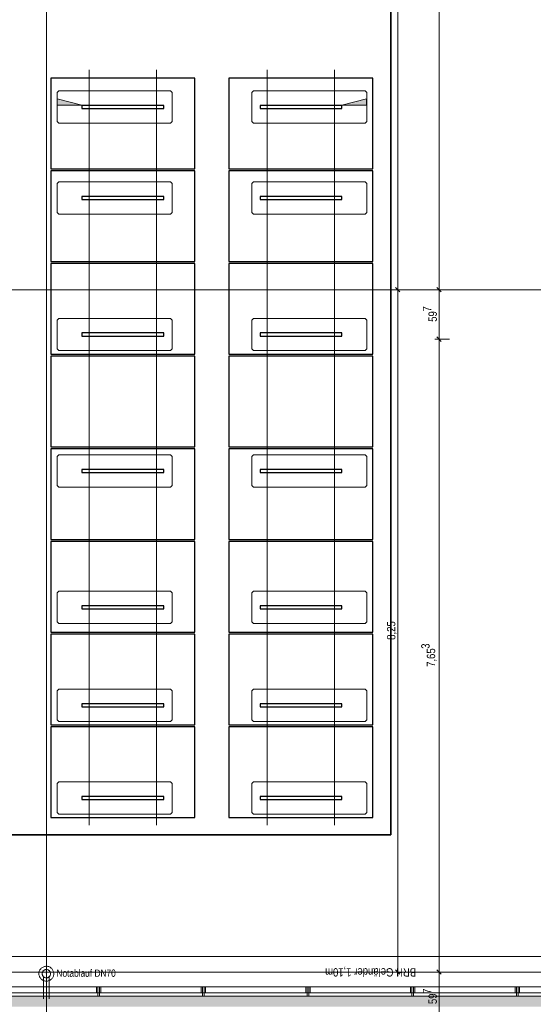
# Model space of a CAD drawing. Extents: x -720 to 300, y 62 to 1112.
# Tile 14 of 50: x -157 to -32, y 212 to 450. Entities that reach past the tile are written whole.
import ezdxf
from ezdxf.lldxf.tags import DXFTag

# ---------------------------------------------------------------- set-up
doc = ezdxf.new("R2010")
doc.units = 0
doc.layers.get('0').update_dxf_attribs({"lineweight": 13})
for name, color, linetype, lineweight, true_color in [('30 -36 Dächer- 3 Dachbeläge', 9, 'Continuous', 15, 0x808080), ('30 -36 Dächer- 3 Dachbeläge Gründach', 9, 'Continuous', 9, 0x808080), ('30 -36 Dächer- 4 Dachbekleidungen', 9, 'Continuous', 9, 0x808080), ('40 -41 Abwasser_Wasser_Gas- 1 Abwasser + sanitäre Anlagen', 7, 'Continuous', 9, 0xff6633), ('70 -72 Beschriftung- 1 Beschriftung allgemein', 7, 'Continuous', 9, 0xff6633), ('70 -76 Bemaßung- 2 Allgemein', 9, 'Continuous', 5, 0x808080), ('E_ST_Tragsystem', 7, 'Continuous', 18, 0x006666), ('Modules', 7, 'Continuous', 25, 0xffa500)]:
    doc.layers.add(name, color=color, linetype=linetype, lineweight=lineweight, true_color=true_color)
for name, color, linetype, lineweight in [('3_Solarbase', 7, 'Continuous', 25), ('40 -41 Abwasser_Wasser_Gas- 2 Wasser-1', 7, 'Continuous', 15), ('70 -71 Achsen- 1 Gebäudeachsen', 7, 'STRICHPUNKT2-A06DNB31MF', 18), ('E_PV_Aufstellzone', 7, 'grob', 35), ('ModuleHighPointMark', 7, 'Continuous', 25)]:
    doc.layers.add(name, color=color, linetype=linetype, lineweight=lineweight)
doc.styles.get("Standard").update_dxf_attribs({"font": 'ARIALN.TTF'})
tags = doc.linetypes.add('grob', pattern=[14, 3, -8, 3]).pattern_tags.tags
tags[8:9] = [DXFTag(74, 4), DXFTag(75, 0), DXFTag(340, '0'), DXFTag(46, 0.0), DXFTag(50, 0.0), DXFTag(44, 0.0), DXFTag(45, 0.0)]
tags[6:7] = [DXFTag(74, 4), DXFTag(75, 0), DXFTag(340, '0'), DXFTag(46, 0.0), DXFTag(50, 0.0), DXFTag(44, 0.0), DXFTag(45, 0.0)]
tags[4:5] = [DXFTag(74, 4), DXFTag(75, 0), DXFTag(340, '0'), DXFTag(46, 0.0), DXFTag(50, 0.0), DXFTag(44, 0.0), DXFTag(45, 0.0)]
tags = doc.linetypes.add('grob-A06DNB30MF', pattern=[14, 3, -8, 3]).pattern_tags.tags
tags[8:9] = [DXFTag(74, 4), DXFTag(75, 0), DXFTag(340, '0'), DXFTag(46, 0.0), DXFTag(50, 0.0), DXFTag(44, 0.0), DXFTag(45, 0.0)]
tags[6:7] = [DXFTag(74, 4), DXFTag(75, 0), DXFTag(340, '0'), DXFTag(46, 0.0), DXFTag(50, 0.0), DXFTag(44, 0.0), DXFTag(45, 0.0)]
tags[4:5] = [DXFTag(74, 4), DXFTag(75, 0), DXFTag(340, '0'), DXFTag(46, 0.0), DXFTag(50, 0.0), DXFTag(44, 0.0), DXFTag(45, 0.0)]
tags = doc.linetypes.add('STRICHPUNKT2-A06DNB31MF', pattern=[12.7, 6.35, -3.175, 0, -3.175]).pattern_tags.tags
tags[10:11] = [DXFTag(74, 4), DXFTag(75, 0), DXFTag(340, '0'), DXFTag(46, 0.0), DXFTag(50, 0.0), DXFTag(44, 0.0), DXFTag(45, 0.0)]
tags[8:9] = [DXFTag(74, 4), DXFTag(75, 0), DXFTag(340, '0'), DXFTag(46, 0.0), DXFTag(50, 0.0), DXFTag(44, 0.0), DXFTag(45, 0.0)]
tags[6:7] = [DXFTag(74, 4), DXFTag(75, 0), DXFTag(340, '0'), DXFTag(46, 0.0), DXFTag(50, 0.0), DXFTag(44, 0.0), DXFTag(45, 0.0)]
tags[4:5] = [DXFTag(74, 4), DXFTag(75, 0), DXFTag(340, '0'), DXFTag(46, 0.0), DXFTag(50, 0.0), DXFTag(44, 0.0), DXFTag(45, 0.0)]

# ---------------------------------------------------------------- blocks, each defined once
blk = doc.blocks.new('Referenz-A06DNB32MF')
at = {"layer": '30 -36 Dächer- 3 Dachbeläge', "color": 0, "lineweight": 9}
for p, q in [((-682.36, 223.71), (-16.15, 223.71)), ((7.45, 214.11), (-682.36, 214.11))]:
    blk.add_line(p, q, dxfattribs=at)
at = {"layer": '30 -36 Dächer- 3 Dachbeläge', "color": 0, "linetype": 'Continuous', "ltscale": 0.15}
blk.add_line((7.45, 214.11), (-682.36, 214.11), dxfattribs=at)
at = {"layer": '30 -36 Dächer- 3 Dachbeläge', "color": 0, "linetype": 'Continuous', "lineweight": 0, "ltscale": 0.13}
for points in [[(7.45, 214.11), (10.05, 211.51), (-682.36, 212.98)], [(7.45, 214.11), (-682.36, 212.98), (-682.36, 214.11)], [(10.05, 211.51), (-682.36, 212.98), (-682.36, 211.51)]]:
    blk.add_solid(points, dxfattribs=at)
at = {"layer": '30 -36 Dächer- 3 Dachbeläge Gründach', "color": 0, "linetype": 'Continuous', "ltscale": 0.13}
blk.add_line((-682.36, 223.71), (-2.15, 223.71), dxfattribs=at)
at = {"layer": '30 -36 Dächer- 4 Dachbekleidungen', "color": 0, "linetype": 'Continuous', "ltscale": 0.13}
for p, q in [((5.25, 216.31), (-682.36, 216.31)), ((-682.36, 214.91), (6.65, 214.91)), ((-138.19, 214.91), (-138.19, 216.31)), ((-138.19, 216.31), (-137.89, 216.31)), ((-137.89, 214.91), (-137.89, 216.31)), ((-137.89, 216.31), (-137.49, 216.31)), ((-137.49, 214.91), (-137.89, 214.91)), ((-137.89, 214.91), (-137.89, 214.11)), ((-137.49, 216.31), (-137.49, 214.91)), ((-137.19, 216.31), (-137.49, 216.31)), ((-137.49, 214.11), (-137.49, 214.91)), ((-137.19, 214.91), (-137.19, 216.31)), ((-112.85, 214.91), (-112.85, 216.31)), ((-112.85, 216.31), (-112.55, 216.31)), ((-112.55, 214.91), (-112.55, 216.31)), ((-112.55, 216.31), (-112.15, 216.31)), ((-112.15, 214.91), (-112.55, 214.91)), ((-112.55, 214.91), (-112.55, 214.11)), ((-112.15, 216.31), (-112.15, 214.91)), ((-111.85, 216.31), (-112.15, 216.31)), ((-112.15, 214.11), (-112.15, 214.91)), ((-111.85, 214.91), (-111.85, 216.31)), ((-87.52, 214.91), (-87.52, 216.31)), ((-87.52, 216.31), (-87.22, 216.31)), ((-87.22, 214.91), (-87.22, 216.31)), ((-87.22, 216.31), (-86.82, 216.31)), ((-86.82, 214.91), (-87.22, 214.91)), ((-87.22, 214.91), (-87.22, 214.11)), ((-86.82, 216.31), (-86.82, 214.91)), ((-86.52, 216.31), (-86.82, 216.31)), ((-86.82, 214.11), (-86.82, 214.91)), ((-86.52, 214.91), (-86.52, 216.31)), ((-62.19, 214.91), (-62.19, 216.31)), ((-62.19, 216.31), (-61.89, 216.31)), ((-61.89, 214.91), (-61.89, 216.31)), ((-61.89, 216.31), (-61.49, 216.31)), ((-61.49, 214.91), (-61.89, 214.91)), ((-61.89, 214.91), (-61.89, 214.11)), ((-61.49, 216.31), (-61.49, 214.91)), ((-61.19, 216.31), (-61.49, 216.31)), ((-61.49, 214.11), (-61.49, 214.91)), ((-61.19, 214.91), (-61.19, 216.31)), ((-36.85, 214.91), (-36.85, 216.31)), ((-36.85, 216.31), (-36.55, 216.31)), ((-36.55, 214.91), (-36.55, 216.31)), ((-36.55, 216.31), (-36.15, 216.31)), ((-36.15, 214.91), (-36.55, 214.91)), ((-36.55, 214.91), (-36.55, 214.11)), ((-36.15, 216.31), (-36.15, 214.91)), ((-35.85, 216.31), (-36.15, 216.31)), ((-36.15, 214.11), (-36.15, 214.91)), ((-35.85, 214.91), (-35.85, 216.31)), ((-137.89, 214.11), (-137.49, 214.11)), ((-112.55, 214.11), (-112.15, 214.11)), ((-87.22, 214.11), (-86.82, 214.11)), ((-61.89, 214.11), (-61.49, 214.11)), ((-36.55, 214.11), (-36.15, 214.11))]:
    blk.add_line(p, q, dxfattribs=at)
at = {"layer": '40 -41 Abwasser_Wasser_Gas- 1 Abwasser + sanitäre Anlagen', "color": 0, "linetype": 'grob-A06DNB30MF', "ltscale": 0.13}
for p, q in [((-150.35, 224.6), (-150.35, 219.51)), ((-151.05, 218.8), (-151.05, 213.44)), ((-149.65, 218.8), (-149.65, 213.44))]:
    blk.add_line(p, q, dxfattribs=at)
at = {"layer": '40 -41 Abwasser_Wasser_Gas- 1 Abwasser + sanitäre Anlagen', "color": 0, "linetype": 'Continuous', "lineweight": 5, "ltscale": 0.13}
for p, q in [((-150.35, 219.51), (-150.37, 219.57)), ((-150.37, 219.57), (-150.34, 219.57)), ((-150.34, 219.57), (-150.35, 219.51))]:
    blk.add_line(p, q, dxfattribs=at)
at = {"layer": '40 -41 Abwasser_Wasser_Gas- 1 Abwasser + sanitäre Anlagen', "color": 0, "lineweight": 0}
for points in [[(-150.35, 219.51), (-150.37, 219.57), (-150.35, 219.57)], [(-150.35, 219.51), (-150.35, 219.57), (-150.34, 219.57)]]:
    blk.add_solid(points, dxfattribs=at)
at = {"layer": '40 -41 Abwasser_Wasser_Gas- 2 Wasser-1', "color": 0, "linetype": 'Continuous', "ltscale": 0.15}
for p, q in [((-150.35, 219.51), (-150.35, 223.35)), ((-152.15, 219.57), (-152.14, 219.75)), ((-152.15, 219.39), (-152.15, 219.57)), ((-152.13, 219.22), (-152.15, 219.39)), ((-152.14, 219.75), (-152.11, 219.92)), ((-152.09, 219.05), (-152.13, 219.22)), ((-152.11, 219.92), (-152.06, 220.09)), ((-152.06, 220.09), (-151.99, 220.25)), ((-151.99, 220.25), (-151.91, 220.41)), ((-151.91, 220.41), (-151.82, 220.56)), ((-151.82, 220.56), (-151.71, 220.7)), ((-151.71, 220.7), (-151.58, 220.83)), ((-151.58, 220.83), (-151.45, 220.94)), ((-151.45, 220.94), (-151.3, 221.04)), ((-151.35, 219.64), (-151.33, 219.74)), ((-151.35, 219.54), (-151.35, 219.64)), ((-151.35, 219.45), (-151.35, 219.54)), ((-151.34, 219.35), (-151.35, 219.45)), ((-151.32, 219.25), (-151.34, 219.35)), ((-151.33, 219.74), (-151.3, 219.83)), ((-151.29, 219.16), (-151.32, 219.25)), ((-151.3, 221.04), (-151.15, 221.13)), ((-151.3, 219.83), (-151.27, 219.92)), ((-151.25, 219.07), (-151.29, 219.16)), ((-151.27, 219.92), (-151.22, 220.01)), ((-151.22, 220.01), (-151.17, 220.09)), ((-151.17, 220.09), (-151.11, 220.17)), ((-151.15, 221.13), (-150.99, 221.2)), ((-151.11, 220.17), (-151.04, 220.24)), ((-151.04, 220.24), (-150.96, 220.31)), ((-150.99, 221.2), (-150.82, 221.25)), ((-150.96, 220.31), (-150.88, 220.36)), ((-150.88, 220.36), (-150.8, 220.41)), ((-150.82, 221.25), (-150.65, 221.29)), ((-150.8, 220.41), (-150.71, 220.45)), ((-150.71, 220.45), (-150.61, 220.48)), ((-150.65, 221.29), (-150.47, 221.31)), ((-150.61, 220.48), (-150.52, 220.5)), ((-150.52, 220.5), (-150.42, 220.51)), ((-150.47, 221.31), (-150.3, 221.31)), ((-150.42, 220.51), (-150.32, 220.51)), ((-150.32, 220.51), (-150.22, 220.5)), ((-150.3, 221.31), (-150.12, 221.3)), ((-150.22, 220.5), (-150.13, 220.49)), ((-150.13, 220.49), (-150.03, 220.46)), ((-150.12, 221.3), (-149.95, 221.27)), ((-150.03, 220.46), (-149.94, 220.42)), ((-149.95, 221.27), (-149.78, 221.22)), ((-149.94, 220.42), (-149.85, 220.38)), ((-149.85, 220.38), (-149.77, 220.32)), ((-149.78, 221.22), (-149.61, 221.15)), ((-149.77, 220.32), (-149.69, 220.26)), ((-149.69, 220.26), (-149.62, 220.2)), ((-149.62, 220.2), (-149.56, 220.12)), ((-149.61, 221.15), (-149.45, 221.07)), ((-149.56, 220.12), (-149.51, 220.04)), ((-149.51, 220.04), (-149.46, 219.95)), ((-149.44, 219.1), (-149.49, 219.01)), ((-149.46, 219.95), (-149.42, 219.86)), ((-149.45, 221.07), (-149.31, 220.98)), ((-149.41, 219.19), (-149.44, 219.1)), ((-149.42, 219.86), (-149.39, 219.77)), ((-149.38, 219.29), (-149.41, 219.19)), ((-149.39, 219.77), (-149.37, 219.67)), ((-149.36, 219.38), (-149.38, 219.29)), ((-149.37, 219.67), (-149.36, 219.58)), ((-149.36, 219.58), (-149.35, 219.48)), ((-149.35, 219.48), (-149.36, 219.38)), ((-149.31, 220.98), (-149.17, 220.87)), ((-149.17, 220.87), (-149.04, 220.74)), ((-149.04, 220.74), (-148.93, 220.61)), ((-148.93, 220.61), (-148.83, 220.46)), ((-148.83, 220.46), (-148.74, 220.31)), ((-148.74, 220.31), (-148.67, 220.15)), ((-148.67, 220.15), (-148.62, 219.98)), ((-148.6, 219.1), (-148.65, 218.93)), ((-148.62, 219.98), (-148.58, 219.81)), ((-148.57, 219.28), (-148.6, 219.1)), ((-148.58, 219.81), (-148.56, 219.63)), ((-148.56, 219.45), (-148.57, 219.28)), ((-148.56, 219.63), (-148.56, 219.45)), ((-152.04, 218.88), (-152.09, 219.05)), ((-151.97, 218.72), (-152.04, 218.88)), ((-151.88, 218.56), (-151.97, 218.72)), ((-151.78, 218.42), (-151.88, 218.56)), ((-151.67, 218.28), (-151.78, 218.42)), ((-151.54, 218.16), (-151.67, 218.28)), ((-151.4, 218.05), (-151.54, 218.16)), ((-151.25, 217.95), (-151.4, 218.05)), ((-151.2, 218.98), (-151.25, 219.07)), ((-151.1, 217.87), (-151.25, 217.95)), ((-151.15, 218.9), (-151.2, 218.98)), ((-151.08, 218.83), (-151.15, 218.9)), ((-150.93, 217.81), (-151.1, 217.87)), ((-151.01, 218.76), (-151.08, 218.83)), ((-150.94, 218.7), (-151.01, 218.76)), ((-150.85, 218.65), (-150.94, 218.7)), ((-150.76, 217.76), (-150.93, 217.81)), ((-150.77, 218.6), (-150.85, 218.65)), ((-150.68, 218.57), (-150.77, 218.6)), ((-150.59, 217.73), (-150.76, 217.76)), ((-150.58, 218.54), (-150.68, 218.57)), ((-150.41, 217.71), (-150.59, 217.73)), ((-150.48, 218.52), (-150.58, 218.54)), ((-150.39, 218.51), (-150.48, 218.52)), ((-150.24, 217.72), (-150.41, 217.71)), ((-150.29, 218.51), (-150.39, 218.51)), ((-150.19, 218.53), (-150.29, 218.51)), ((-150.06, 217.74), (-150.24, 217.72)), ((-150.1, 218.55), (-150.19, 218.53)), ((-150, 218.58), (-150.1, 218.55)), ((-149.89, 217.77), (-150.06, 217.74)), ((-149.91, 218.62), (-150, 218.58)), ((-149.83, 218.66), (-149.91, 218.62)), ((-149.72, 217.83), (-149.89, 217.77)), ((-149.75, 218.72), (-149.83, 218.66)), ((-149.67, 218.78), (-149.75, 218.72)), ((-149.56, 217.9), (-149.72, 217.83)), ((-149.6, 218.85), (-149.67, 218.78)), ((-149.54, 218.93), (-149.6, 218.85)), ((-149.4, 217.98), (-149.56, 217.9)), ((-149.49, 219.01), (-149.54, 218.93)), ((-149.26, 218.08), (-149.4, 217.98)), ((-149.12, 218.2), (-149.26, 218.08)), ((-149, 218.33), (-149.12, 218.2)), ((-148.89, 218.46), (-149, 218.33)), ((-148.8, 218.61), (-148.89, 218.46)), ((-148.71, 218.77), (-148.8, 218.61)), ((-148.65, 218.93), (-148.71, 218.77))]:
    blk.add_line(p, q, dxfattribs=at)
at = {"layer": '70 -71 Achsen- 1 Gebäudeachsen', "color": 0, "linetype": 'STRICHPUNKT2-A06DNB31MF', "ltscale": 0.18}
for p, q in [((-150.35, 1084.85), (-150.35, 85.41)), ((-682.36, 384.91), (76.35, 384.91)), ((-682.36, 219.91), (76.35, 219.91))]:
    blk.add_line(p, q, dxfattribs=at)
at = {"layer": '70 -76 Bemaßung- 2 Allgemein', "color": 0, "linetype": 'Continuous', "ltscale": 0.13}
for p, q in [((-55.29, 385.97), (-55.29, 773.85)), ((-65.29, 385.97), (-65.29, 548.85)), ((-65.29, 383.91), (-65.29, 385.97)), ((-65.29, 385.91), (-65.29, 383.85)), ((-55.29, 383.91), (-55.29, 385.97)), ((-55.29, 385.91), (-55.29, 383.85)), ((-65.35, 384.91), (-66.29, 384.91)), ((-65.35, 384.91), (-66.29, 384.91)), ((-65.29, 220.97), (-65.29, 383.85)), ((-55.35, 384.91), (-56.29, 384.91)), ((-55.29, 374.03), (-55.29, 383.85)), ((-55.23, 384.91), (-54.29, 384.91)), ((-55.29, 371.97), (-55.29, 374.03)), ((-55.29, 373.97), (-55.29, 371.91)), ((-52.79, 372.97), (-56.29, 372.97)), ((-52.79, 372.97), (-56.29, 372.97)), ((-55.29, 220.97), (-55.29, 371.91)), ((-65.35, 219.91), (-66.29, 219.91)), ((-65.29, 218.91), (-65.29, 220.97)), ((-52.79, 219.91), (-56.29, 219.91)), ((-52.79, 219.91), (-56.29, 219.91)), ((-55.29, 218.91), (-55.29, 220.97)), ((-55.29, 220.91), (-55.29, 218.85)), ((-55.29, 209.03), (-55.29, 218.85))]:
    blk.add_line(p, q, dxfattribs=at)
at = {"layer": '70 -76 Bemaßung- 2 Allgemein', "color": 0, "linetype": 'Continuous', "lineweight": 20, "ltscale": 0.2}
for p, q in [((-64.76, 384.38), (-65.82, 385.44)), ((-65.82, 385.44), (-64.76, 384.38)), ((-54.76, 384.38), (-55.82, 385.44)), ((-55.82, 385.44), (-54.76, 384.38)), ((-54.76, 372.44), (-55.82, 373.5)), ((-55.82, 373.5), (-54.76, 372.44)), ((-64.76, 219.38), (-65.82, 220.44)), ((-54.76, 219.38), (-55.82, 220.44)), ((-55.82, 220.44), (-54.76, 219.38))]:
    blk.add_line(p, q, dxfattribs=at)
at = {"layer": '70 -72 Beschriftung- 1 Beschriftung allgemein', "color": 0, "linetype": 'Continuous', "ltscale": 0.13, "insert": (-147.91, 220.53), "char_height": 1.7621, "attachment_point": 1}
blk.add_mtext('{\\fArial Narrow;Notablauf DN70}', dxfattribs=at)
at = {"layer": '70 -72 Beschriftung- 1 Beschriftung allgemein', "color": 0, "linetype": 'Continuous', "ltscale": 0.13, "insert": (-60.84, 218.83), "char_height": 2.0138, "attachment_point": 1, "rotation": 180}
blk.add_mtext('{\\fArial Narrow;BRH Geländer 1,10m}', dxfattribs=at)
at = {"layer": '70 -76 Bemaßung- 2 Allgemein', "color": 0, "linetype": 'Continuous', "ltscale": 0.13, "char_height": 2.0138, "attachment_point": 1, "rotation": 90}
for s, insert in [('{\\fArial Narrow;7}', (-59.21, 379.64)), ('{\\fArial Narrow;59}', (-57.86, 377.17)), ('{\\fArial Narrow;8,25}', (-67.91, 300.26)), ('{\\fArial Narrow;3}', (-59.61, 298.09)), ('{\\fArial Narrow;7,65}', (-58.26, 293.71)), ('{\\fArial Narrow;7}', (-59.21, 214.64)), ('{\\fArial Narrow;59}', (-57.86, 212.17))]:
    blk.add_mtext(s, dxfattribs=dict(at, insert=insert))
blk = doc.blocks.new('Polygon-A06DNB34MF')
at = {"color": 0, "linetype": 'ByBlock', "lineweight": -2, "ltscale": 0.7}
for p, q in [((-66.98, 680.19), (-66.98, 253.13)), ((-66.98, 253.13), (-682.36, 253.13))]:
    blk.add_line(p, q, dxfattribs=at)
blk = doc.blocks.new('Blockreferenz-A06DNC0UMF')
at = {"layer": '3_Solarbase', "color": 0}
for p, q in [((-121.93, 341.48), (-141.73, 341.48)), ((-141.73, 341.48), (-141.73, 340.72)), ((-141.73, 340.72), (-121.93, 340.72)), ((-121.93, 340.72), (-121.93, 341.48))]:
    blk.add_line(p, q, dxfattribs=at)
blk = doc.blocks.new('Blockreferenz-A06DNC0YMF')
at = {"layer": '3_Solarbase', "color": 0}
for p, q in [((-121.93, 407.48), (-141.73, 407.48)), ((-141.73, 407.48), (-141.73, 406.72)), ((-121.93, 406.72), (-121.93, 407.48)), ((-141.73, 406.72), (-121.93, 406.72))]:
    blk.add_line(p, q, dxfattribs=at)
blk = doc.blocks.new('Blockreferenz-A06DNC1GMF')
at = {"layer": '3_Solarbase', "color": 0}
for p, q in [((-121.93, 429.48), (-141.73, 429.48)), ((-141.73, 429.48), (-141.73, 428.72)), ((-141.73, 428.72), (-121.93, 428.72)), ((-121.93, 428.72), (-121.93, 429.48))]:
    blk.add_line(p, q, dxfattribs=at)
blk = doc.blocks.new('Blockreferenz-A06DNC1IMF')
at = {"layer": '3_Solarbase', "color": 0}
for p, q in [((-121.93, 341.48), (-141.73, 341.48)), ((-141.73, 341.48), (-141.73, 340.72)), ((-141.73, 340.72), (-121.93, 340.72)), ((-121.93, 340.72), (-121.93, 341.48))]:
    blk.add_line(p, q, dxfattribs=at)
blk = doc.blocks.new('Blockreferenz-A06DNC1KMF')
at = {"layer": '3_Solarbase', "color": 0}
for p, q in [((-121.93, 374.48), (-141.73, 374.48)), ((-141.73, 374.48), (-141.73, 373.72)), ((-121.93, 373.72), (-121.93, 374.48)), ((-141.73, 373.72), (-121.93, 373.72))]:
    blk.add_line(p, q, dxfattribs=at)
blk = doc.blocks.new('Blockreferenz-A06DNC1MMF')
at = {"layer": '3_Solarbase', "color": 0}
for p, q in [((-121.93, 308.48), (-141.73, 308.48)), ((-141.73, 308.48), (-141.73, 307.72)), ((-141.73, 307.72), (-121.93, 307.72)), ((-121.93, 307.72), (-121.93, 308.48))]:
    blk.add_line(p, q, dxfattribs=at)
blk = doc.blocks.new('Blockreferenz-A06DNC1SMF')
at = {"layer": '3_Solarbase', "color": 0}
for p, q in [((-121.93, 407.48), (-141.73, 407.48)), ((-141.73, 407.48), (-141.73, 406.72)), ((-121.93, 406.72), (-121.93, 407.48)), ((-141.73, 406.72), (-121.93, 406.72))]:
    blk.add_line(p, q, dxfattribs=at)
blk = doc.blocks.new('Blockreferenz-A06DNC1UMF')
at = {"layer": '3_Solarbase', "color": 0}
for p, q in [((-121.93, 429.48), (-141.73, 429.48)), ((-141.73, 429.48), (-141.73, 428.72)), ((-141.73, 428.72), (-121.93, 428.72)), ((-121.93, 428.72), (-121.93, 429.48))]:
    blk.add_line(p, q, dxfattribs=at)
blk = doc.blocks.new('Blockreferenz-A06DNC1YMF')
at = {"layer": 'ModuleHighPointMark', "color": 16, "lineweight": 0, "true_color": 0x6c0000}
for p, q in [((-147.73, 429.6), (-147.73, 431.1)), ((-147.73, 431.1), (-141.73, 429.6)), ((-141.73, 429.6), (-147.73, 429.6))]:
    blk.add_line(p, q, dxfattribs=at)
at = {"layer": 'ModuleHighPointMark', "color": 40, "linetype": 'ByBlock', "ltscale": 0.25, "true_color": 0xffa600}
blk.add_solid([(-147.73, 429.6), (-147.73, 431.1), (-141.73, 429.6)], dxfattribs=at)
blk = doc.blocks.new('Blockreferenz-A06DNC2AMF')
at = {"layer": 'Modules'}
for p, q in [((-114.4, 324.02), (-149.26, 324.02)), ((-149.26, 324.02), (-149.26, 302.1)), ((-114.4, 302.1), (-114.4, 324.02)), ((-149.26, 302.1), (-114.4, 302.1))]:
    blk.add_line(p, q, dxfattribs=at)
blk = doc.blocks.new('Blockreferenz-A06DNC2CMF')
at = {"layer": 'Modules'}
for p, q in [((-114.4, 413.7), (-149.26, 413.7)), ((-149.26, 413.7), (-149.26, 391.78)), ((-114.4, 391.78), (-114.4, 413.7)), ((-149.26, 391.78), (-114.4, 391.78))]:
    blk.add_line(p, q, dxfattribs=at)
blk = doc.blocks.new('Blockreferenz-A06DNC2GMF')
at = {"layer": 'Modules'}
for p, q in [((-114.4, 436.12), (-149.26, 436.12)), ((-149.26, 436.12), (-149.26, 414.2)), ((-114.4, 414.2), (-114.4, 436.12)), ((-149.26, 414.2), (-114.4, 414.2))]:
    blk.add_line(p, q, dxfattribs=at)
blk = doc.blocks.new('Blockreferenz-A06DNC2MMF')
at = {"layer": 'Modules'}
for p, q in [((-114.4, 391.28), (-149.26, 391.28)), ((-149.26, 391.28), (-149.26, 369.36)), ((-114.4, 369.36), (-114.4, 391.28)), ((-149.26, 369.36), (-114.4, 369.36))]:
    blk.add_line(p, q, dxfattribs=at)
blk = doc.blocks.new('Blockreferenz-A06DNC3WMF')
at = {"color": 96, "lineweight": -2, "true_color": 0x008000}
for p, q in [((-147.72, 311.6), (-147.32, 312)), ((-147.32, 312), (-120.32, 312)), ((-120.32, 312), (-119.92, 311.6)), ((-147.72, 304.6), (-147.72, 311.6)), ((-119.92, 311.6), (-119.92, 304.6)), ((-147.32, 304.2), (-147.72, 304.6)), ((-120.32, 304.2), (-147.32, 304.2)), ((-119.92, 304.6), (-120.32, 304.2))]:
    blk.add_line(p, q, dxfattribs=at)
blk = doc.blocks.new('Blockreferenz-A06DNC42MF')
at = {"color": 96, "lineweight": -2, "true_color": 0x008000}
for p, q in [((-147.72, 344.6), (-147.32, 345)), ((-147.72, 337.6), (-147.72, 344.6)), ((-147.32, 345), (-120.32, 345)), ((-120.32, 345), (-119.92, 344.6)), ((-119.92, 344.6), (-119.92, 337.6)), ((-147.32, 337.2), (-147.72, 337.6)), ((-120.32, 337.2), (-147.32, 337.2)), ((-119.92, 337.6), (-120.32, 337.2))]:
    blk.add_line(p, q, dxfattribs=at)
blk = doc.blocks.new('Blockreferenz-A06DNC46MF')
at = {"color": 96, "lineweight": -2, "true_color": 0x008000}
for p, q in [((-147.72, 377.6), (-147.32, 378)), ((-147.72, 370.6), (-147.72, 377.6)), ((-147.32, 378), (-120.32, 378)), ((-120.32, 378), (-119.92, 377.6)), ((-119.92, 377.6), (-119.92, 370.6)), ((-147.32, 370.2), (-147.72, 370.6)), ((-120.32, 370.2), (-147.32, 370.2)), ((-119.92, 370.6), (-120.32, 370.2))]:
    blk.add_line(p, q, dxfattribs=at)
blk = doc.blocks.new('Blockreferenz-A06DNC4EMF')
at = {"color": 96, "lineweight": -2, "true_color": 0x008000}
for p, q in [((-147.72, 410.6), (-147.32, 411)), ((-147.72, 403.6), (-147.72, 410.6)), ((-147.32, 411), (-120.32, 411)), ((-120.32, 411), (-119.92, 410.6)), ((-119.92, 410.6), (-119.92, 403.6)), ((-147.32, 403.2), (-147.72, 403.6)), ((-120.32, 403.2), (-147.32, 403.2)), ((-119.92, 403.6), (-120.32, 403.2))]:
    blk.add_line(p, q, dxfattribs=at)
blk = doc.blocks.new('Blockreferenz-A06DNC4IMF')
at = {"color": 96, "lineweight": -2, "true_color": 0x008000}
for p, q in [((-147.72, 432.6), (-147.32, 433)), ((-147.72, 425.6), (-147.72, 432.6)), ((-147.32, 433), (-120.32, 433)), ((-120.32, 433), (-119.92, 432.6)), ((-119.92, 432.6), (-119.92, 425.6)), ((-147.32, 425.2), (-147.72, 425.6)), ((-120.32, 425.2), (-147.32, 425.2)), ((-119.92, 425.6), (-120.32, 425.2))]:
    blk.add_line(p, q, dxfattribs=at)
blk = doc.blocks.new('Blockreferenz-A06DNC4KMF')
at = {"layer": 'Modules'}
for p, q in [((-114.4, 346.44), (-149.26, 346.44)), ((-149.26, 346.44), (-149.26, 324.52)), ((-114.4, 324.52), (-114.4, 346.44)), ((-149.26, 324.52), (-114.4, 324.52))]:
    blk.add_line(p, q, dxfattribs=at)
blk = doc.blocks.new('Blockreferenz-A06DNC4OMF')
at = {"layer": 'Modules'}
for p, q in [((-114.4, 368.86), (-149.26, 368.86)), ((-149.26, 368.86), (-149.26, 346.94)), ((-114.4, 346.94), (-114.4, 368.86)), ((-149.26, 346.94), (-114.4, 346.94))]:
    blk.add_line(p, q, dxfattribs=at)
blk = doc.blocks.new('Blockreferenz-A06DNC52MF')
at = {"layer": '3_Solarbase', "color": 0}
for p, q in [((-121.93, 374.48), (-141.73, 374.48)), ((-141.73, 374.48), (-141.73, 373.72)), ((-121.93, 373.72), (-121.93, 374.48)), ((-141.73, 373.72), (-121.93, 373.72))]:
    blk.add_line(p, q, dxfattribs=at)
blk = doc.blocks.new('Blockreferenz-A06DNC58MF')
at = {"layer": '3_Solarbase', "color": 0}
for p, q in [((-121.93, 308.48), (-141.73, 308.48)), ((-141.73, 308.48), (-141.73, 307.72)), ((-141.73, 307.72), (-121.93, 307.72)), ((-121.93, 307.72), (-121.93, 308.48))]:
    blk.add_line(p, q, dxfattribs=at)
blk = doc.blocks.new('Blockreferenz-A06DNC5AMF')
at = {"layer": '3_Solarbase', "color": 0}
for p, q in [((-78.83, 374.48), (-98.63, 374.48)), ((-98.63, 374.48), (-98.63, 373.72)), ((-78.83, 373.72), (-78.83, 374.48)), ((-98.63, 373.72), (-78.83, 373.72))]:
    blk.add_line(p, q, dxfattribs=at)
blk = doc.blocks.new('Blockreferenz-A06DNC5CMF')
at = {"layer": '3_Solarbase', "color": 0}
for p, q in [((-78.83, 429.48), (-98.63, 429.48)), ((-98.63, 429.48), (-98.63, 428.72)), ((-98.63, 428.72), (-78.83, 428.72)), ((-78.83, 428.72), (-78.83, 429.48))]:
    blk.add_line(p, q, dxfattribs=at)
blk = doc.blocks.new('Blockreferenz-A06DNC5EMF')
at = {"layer": '3_Solarbase', "color": 0}
for p, q in [((-78.83, 308.48), (-98.63, 308.48)), ((-98.63, 308.48), (-98.63, 307.72)), ((-98.63, 307.72), (-78.83, 307.72)), ((-78.83, 307.72), (-78.83, 308.48))]:
    blk.add_line(p, q, dxfattribs=at)
blk = doc.blocks.new('Blockreferenz-A06DNC5GMF')
at = {"layer": '3_Solarbase', "color": 0}
for p, q in [((-78.83, 407.48), (-98.63, 407.48)), ((-98.63, 407.48), (-98.63, 406.72)), ((-78.83, 406.72), (-78.83, 407.48)), ((-98.63, 406.72), (-78.83, 406.72))]:
    blk.add_line(p, q, dxfattribs=at)
blk = doc.blocks.new('Blockreferenz-A06DNC5IMF')
at = {"layer": '3_Solarbase', "color": 0}
for p, q in [((-78.83, 341.48), (-98.63, 341.48)), ((-98.63, 341.48), (-98.63, 340.72)), ((-98.63, 340.72), (-78.83, 340.72)), ((-78.83, 340.72), (-78.83, 341.48))]:
    blk.add_line(p, q, dxfattribs=at)
blk = doc.blocks.new('Blockreferenz-A06DNC5KMF')
at = {"layer": '3_Solarbase', "color": 0}
for p, q in [((-78.83, 374.48), (-98.63, 374.48)), ((-98.63, 374.48), (-98.63, 373.72)), ((-78.83, 373.72), (-78.83, 374.48)), ((-98.63, 373.72), (-78.83, 373.72))]:
    blk.add_line(p, q, dxfattribs=at)
blk = doc.blocks.new('Blockreferenz-A06DNC5MMF')
at = {"layer": '3_Solarbase', "color": 0}
for p, q in [((-78.83, 308.48), (-98.63, 308.48)), ((-98.63, 308.48), (-98.63, 307.72)), ((-98.63, 307.72), (-78.83, 307.72)), ((-78.83, 307.72), (-78.83, 308.48))]:
    blk.add_line(p, q, dxfattribs=at)
blk = doc.blocks.new('Blockreferenz-A06DNC5OMF')
at = {"layer": '3_Solarbase', "color": 0}
for p, q in [((-78.83, 429.48), (-98.63, 429.48)), ((-98.63, 429.48), (-98.63, 428.72)), ((-98.63, 428.72), (-78.83, 428.72)), ((-78.83, 428.72), (-78.83, 429.48))]:
    blk.add_line(p, q, dxfattribs=at)
blk = doc.blocks.new('Blockreferenz-A06DNC5QMF')
at = {"layer": 'ModuleHighPointMark', "color": 16, "lineweight": 0, "true_color": 0x6c0000}
for p, q in [((-72.83, 431.1), (-78.83, 429.6)), ((-72.83, 429.6), (-72.83, 431.1)), ((-78.83, 429.6), (-72.83, 429.6))]:
    blk.add_line(p, q, dxfattribs=at)
at = {"layer": 'ModuleHighPointMark', "color": 40, "linetype": 'ByBlock', "ltscale": 0.25, "true_color": 0xffa600}
blk.add_solid([(-72.83, 429.6), (-78.83, 429.6), (-72.83, 431.1)], dxfattribs=at)
blk = doc.blocks.new('Blockreferenz-A06DNC5SMF')
at = {"layer": 'Modules'}
for p, q in [((-71.3, 324.02), (-106.16, 324.02)), ((-106.16, 324.02), (-106.16, 302.1)), ((-71.3, 302.1), (-71.3, 324.02)), ((-106.16, 302.1), (-71.3, 302.1))]:
    blk.add_line(p, q, dxfattribs=at)
blk = doc.blocks.new('Blockreferenz-A06DNC5UMF')
at = {"layer": 'Modules'}
for p, q in [((-71.3, 436.12), (-106.16, 436.12)), ((-106.16, 436.12), (-106.16, 414.2)), ((-71.3, 414.2), (-71.3, 436.12)), ((-106.16, 414.2), (-71.3, 414.2))]:
    blk.add_line(p, q, dxfattribs=at)
blk = doc.blocks.new('Blockreferenz-A06DNC5WMF')
at = {"layer": 'Modules'}
for p, q in [((-71.3, 413.7), (-106.16, 413.7)), ((-106.16, 413.7), (-106.16, 391.78)), ((-71.3, 391.78), (-71.3, 413.7)), ((-106.16, 391.78), (-71.3, 391.78))]:
    blk.add_line(p, q, dxfattribs=at)
blk = doc.blocks.new('Blockreferenz-A06DNC5YMF')
at = {"color": 96, "lineweight": -2, "true_color": 0x008000}
for p, q in [((-100.62, 311.6), (-100.22, 312)), ((-100.22, 312), (-73.22, 312)), ((-73.22, 312), (-72.82, 311.6)), ((-100.62, 304.6), (-100.62, 311.6)), ((-72.82, 311.6), (-72.82, 304.6)), ((-100.22, 304.2), (-100.62, 304.6)), ((-73.22, 304.2), (-100.22, 304.2)), ((-72.82, 304.6), (-73.22, 304.2))]:
    blk.add_line(p, q, dxfattribs=at)
blk = doc.blocks.new('Blockreferenz-A06DNC60MF')
at = {"color": 96, "lineweight": -2, "true_color": 0x008000}
for p, q in [((-100.62, 377.6), (-100.22, 378)), ((-100.62, 370.6), (-100.62, 377.6)), ((-100.22, 378), (-73.22, 378)), ((-73.22, 378), (-72.82, 377.6)), ((-72.82, 377.6), (-72.82, 370.6)), ((-100.22, 370.2), (-100.62, 370.6)), ((-73.22, 370.2), (-100.22, 370.2)), ((-72.82, 370.6), (-73.22, 370.2))]:
    blk.add_line(p, q, dxfattribs=at)
blk = doc.blocks.new('Blockreferenz-A06DNC62MF')
at = {"color": 96, "lineweight": -2, "true_color": 0x008000}
for p, q in [((-100.62, 410.6), (-100.22, 411)), ((-100.62, 403.6), (-100.62, 410.6)), ((-100.22, 411), (-73.22, 411)), ((-73.22, 411), (-72.82, 410.6)), ((-72.82, 410.6), (-72.82, 403.6)), ((-100.22, 403.2), (-100.62, 403.6)), ((-73.22, 403.2), (-100.22, 403.2)), ((-72.82, 403.6), (-73.22, 403.2))]:
    blk.add_line(p, q, dxfattribs=at)
blk = doc.blocks.new('Blockreferenz-A06DNC64MF')
at = {"color": 96, "lineweight": -2, "true_color": 0x008000}
for p, q in [((-100.62, 432.6), (-100.22, 433)), ((-100.62, 425.6), (-100.62, 432.6)), ((-100.22, 433), (-73.22, 433)), ((-73.22, 433), (-72.82, 432.6)), ((-72.82, 432.6), (-72.82, 425.6)), ((-100.22, 425.2), (-100.62, 425.6)), ((-73.22, 425.2), (-100.22, 425.2)), ((-72.82, 425.6), (-73.22, 425.2))]:
    blk.add_line(p, q, dxfattribs=at)
blk = doc.blocks.new('Blockreferenz-A06DNC66MF')
at = {"layer": 'Modules'}
for p, q in [((-71.3, 346.44), (-106.16, 346.44)), ((-106.16, 346.44), (-106.16, 324.52)), ((-71.3, 324.52), (-71.3, 346.44)), ((-106.16, 324.52), (-71.3, 324.52))]:
    blk.add_line(p, q, dxfattribs=at)
blk = doc.blocks.new('Blockreferenz-A06DNC68MF')
at = {"layer": 'Modules'}
for p, q in [((-71.3, 368.86), (-106.16, 368.86)), ((-106.16, 368.86), (-106.16, 346.94)), ((-71.3, 346.94), (-71.3, 368.86)), ((-106.16, 346.94), (-71.3, 346.94))]:
    blk.add_line(p, q, dxfattribs=at)
blk = doc.blocks.new('Blockreferenz-A06DNC6AMF')
at = {"layer": 'Modules'}
for p, q in [((-71.3, 391.28), (-106.16, 391.28)), ((-106.16, 391.28), (-106.16, 369.36)), ((-71.3, 369.36), (-71.3, 391.28)), ((-106.16, 369.36), (-71.3, 369.36))]:
    blk.add_line(p, q, dxfattribs=at)
blk = doc.blocks.new('Blockreferenz-A06DNC6CMF')
at = {"color": 96, "lineweight": -2, "true_color": 0x008000}
for p, q in [((-100.62, 344.6), (-100.22, 345)), ((-100.62, 337.6), (-100.62, 344.6)), ((-100.22, 345), (-73.22, 345)), ((-73.22, 345), (-72.82, 344.6)), ((-72.82, 344.6), (-72.82, 337.6)), ((-100.22, 337.2), (-100.62, 337.6)), ((-73.22, 337.2), (-100.22, 337.2)), ((-72.82, 337.6), (-73.22, 337.2))]:
    blk.add_line(p, q, dxfattribs=at)
blk = doc.blocks.new('Blockreferenz-A06DNC6EMF')
at = {"layer": '3_Solarbase', "color": 0}
for p, q in [((-78.83, 407.48), (-98.63, 407.48)), ((-98.63, 407.48), (-98.63, 406.72)), ((-78.83, 406.72), (-78.83, 407.48)), ((-98.63, 406.72), (-78.83, 406.72))]:
    blk.add_line(p, q, dxfattribs=at)
blk = doc.blocks.new('Blockreferenz-A06DNC6GMF')
at = {"layer": '3_Solarbase', "color": 0}
for p, q in [((-78.83, 341.48), (-98.63, 341.48)), ((-98.63, 341.48), (-98.63, 340.72)), ((-98.63, 340.72), (-78.83, 340.72)), ((-78.83, 340.72), (-78.83, 341.48))]:
    blk.add_line(p, q, dxfattribs=at)
blk = doc.blocks.new('Blockreferenz-A06DNC6OMF')
at = {"layer": '3_Solarbase', "color": 0}
for p, q in [((-121.93, 284.8), (-141.73, 284.8)), ((-141.73, 284.8), (-141.73, 284.04)), ((-141.73, 284.04), (-121.93, 284.04)), ((-121.93, 284.04), (-121.93, 284.8))]:
    blk.add_line(p, q, dxfattribs=at)
blk = doc.blocks.new('Blockreferenz-A06DNC6UMF')
at = {"layer": 'Modules'}
for p, q in [((-114.4, 301.6), (-149.26, 301.6)), ((-149.26, 301.6), (-149.26, 279.68)), ((-114.4, 279.68), (-114.4, 301.6)), ((-149.26, 279.68), (-114.4, 279.68))]:
    blk.add_line(p, q, dxfattribs=at)
blk = doc.blocks.new('Blockreferenz-A06DNC72MF')
at = {"color": 96, "lineweight": -2, "true_color": 0x008000}
for p, q in [((-147.72, 287.92), (-147.32, 288.32)), ((-147.32, 288.32), (-120.32, 288.32)), ((-120.32, 288.32), (-119.92, 287.92)), ((-147.72, 280.92), (-147.72, 287.92)), ((-119.92, 287.92), (-119.92, 280.92)), ((-147.32, 280.52), (-147.72, 280.92)), ((-120.32, 280.52), (-147.32, 280.52)), ((-119.92, 280.92), (-120.32, 280.52))]:
    blk.add_line(p, q, dxfattribs=at)
blk = doc.blocks.new('Blockreferenz-A06DNC7AMF')
at = {"layer": '3_Solarbase', "color": 0}
for p, q in [((-121.93, 284.8), (-141.73, 284.8)), ((-141.73, 284.8), (-141.73, 284.04)), ((-141.73, 284.04), (-121.93, 284.04)), ((-121.93, 284.04), (-121.93, 284.8))]:
    blk.add_line(p, q, dxfattribs=at)
blk = doc.blocks.new('Blockreferenz-A06DNC7EMF')
at = {"layer": '3_Solarbase', "color": 0}
for p, q in [((-78.83, 284.8), (-98.63, 284.8)), ((-98.63, 284.8), (-98.63, 284.04)), ((-98.63, 284.04), (-78.83, 284.04)), ((-78.83, 284.04), (-78.83, 284.8))]:
    blk.add_line(p, q, dxfattribs=at)
blk = doc.blocks.new('Blockreferenz-A06DNC7GMF')
at = {"layer": '3_Solarbase', "color": 0}
for p, q in [((-78.83, 284.8), (-98.63, 284.8)), ((-98.63, 284.8), (-98.63, 284.04)), ((-98.63, 284.04), (-78.83, 284.04)), ((-78.83, 284.04), (-78.83, 284.8))]:
    blk.add_line(p, q, dxfattribs=at)
blk = doc.blocks.new('Blockreferenz-A06DNC7IMF')
at = {"color": 96, "lineweight": -2, "true_color": 0x008000}
for p, q in [((-100.62, 287.92), (-100.22, 288.32)), ((-100.22, 288.32), (-73.22, 288.32)), ((-73.22, 288.32), (-72.82, 287.92)), ((-100.62, 280.92), (-100.62, 287.92)), ((-72.82, 287.92), (-72.82, 280.92)), ((-100.22, 280.52), (-100.62, 280.92)), ((-73.22, 280.52), (-100.22, 280.52)), ((-72.82, 280.92), (-73.22, 280.52))]:
    blk.add_line(p, q, dxfattribs=at)
blk = doc.blocks.new('Blockreferenz-A06DNC7KMF')
at = {"layer": 'Modules'}
for p, q in [((-71.3, 301.6), (-106.16, 301.6)), ((-106.16, 301.6), (-106.16, 279.68)), ((-71.3, 279.68), (-71.3, 301.6)), ((-106.16, 279.68), (-71.3, 279.68))]:
    blk.add_line(p, q, dxfattribs=at)
blk = doc.blocks.new('Blockreferenz-A06DNC9OMF')
at = {"layer": '3_Solarbase', "color": 0}
for p, q in [((-121.93, 262.38), (-141.73, 262.38)), ((-141.73, 262.38), (-141.73, 261.62)), ((-121.93, 261.62), (-121.93, 262.38)), ((-141.73, 261.62), (-121.93, 261.62))]:
    blk.add_line(p, q, dxfattribs=at)
blk = doc.blocks.new('Blockreferenz-A06DNC9UMF')
at = {"layer": 'Modules'}
for p, q in [((-114.4, 279.18), (-149.26, 279.18)), ((-149.26, 279.18), (-149.26, 257.26)), ((-114.4, 257.26), (-114.4, 279.18)), ((-149.26, 257.26), (-114.4, 257.26))]:
    blk.add_line(p, q, dxfattribs=at)
blk = doc.blocks.new('Blockreferenz-A06DNCA2MF')
at = {"color": 96, "lineweight": -2, "true_color": 0x008000}
for p, q in [((-147.72, 265.5), (-147.32, 265.9)), ((-147.72, 258.5), (-147.72, 265.5)), ((-147.32, 265.9), (-120.32, 265.9)), ((-120.32, 265.9), (-119.92, 265.5)), ((-119.92, 265.5), (-119.92, 258.5)), ((-147.32, 258.1), (-147.72, 258.5)), ((-120.32, 258.1), (-147.32, 258.1)), ((-119.92, 258.5), (-120.32, 258.1))]:
    blk.add_line(p, q, dxfattribs=at)
blk = doc.blocks.new('Blockreferenz-A06DNCAAMF')
at = {"layer": '3_Solarbase', "color": 0}
for p, q in [((-121.93, 262.38), (-141.73, 262.38)), ((-141.73, 262.38), (-141.73, 261.62)), ((-121.93, 261.62), (-121.93, 262.38)), ((-141.73, 261.62), (-121.93, 261.62))]:
    blk.add_line(p, q, dxfattribs=at)
blk = doc.blocks.new('Blockreferenz-A06DNCAEMF')
at = {"layer": '3_Solarbase', "color": 0}
for p, q in [((-78.83, 262.38), (-98.63, 262.38)), ((-98.63, 262.38), (-98.63, 261.62)), ((-78.83, 261.62), (-78.83, 262.38)), ((-98.63, 261.62), (-78.83, 261.62))]:
    blk.add_line(p, q, dxfattribs=at)
blk = doc.blocks.new('Blockreferenz-A06DNCAGMF')
at = {"layer": '3_Solarbase', "color": 0}
for p, q in [((-78.83, 262.38), (-98.63, 262.38)), ((-98.63, 262.38), (-98.63, 261.62)), ((-78.83, 261.62), (-78.83, 262.38)), ((-98.63, 261.62), (-78.83, 261.62))]:
    blk.add_line(p, q, dxfattribs=at)
blk = doc.blocks.new('Blockreferenz-A06DNCAIMF')
at = {"color": 96, "lineweight": -2, "true_color": 0x008000}
for p, q in [((-100.62, 265.5), (-100.22, 265.9)), ((-100.62, 258.5), (-100.62, 265.5)), ((-100.22, 265.9), (-73.22, 265.9)), ((-73.22, 265.9), (-72.82, 265.5)), ((-72.82, 265.5), (-72.82, 258.5)), ((-100.22, 258.1), (-100.62, 258.5)), ((-73.22, 258.1), (-100.22, 258.1)), ((-72.82, 258.5), (-73.22, 258.1))]:
    blk.add_line(p, q, dxfattribs=at)
blk = doc.blocks.new('Blockreferenz-A06DNCAKMF')
at = {"layer": 'Modules'}
for p, q in [((-71.3, 279.18), (-106.16, 279.18)), ((-106.16, 279.18), (-106.16, 257.26)), ((-71.3, 257.26), (-71.3, 279.18)), ((-106.16, 257.26), (-71.3, 257.26))]:
    blk.add_line(p, q, dxfattribs=at)

msp = doc.modelspace()

# ---------------------------------------------------------------- linework, layer by layer
at = {"layer": 'E_ST_Tragsystem', "color": 1, "ltscale": 0.18, "true_color": 0xff0000}
for p, q in [((-139.98, 396.1), (-139.98, 438.12)), ((-123.67, 396.1), (-123.67, 438.12)), ((-96.88, 396.1), (-96.88, 438.12)), ((-80.57, 396.1), (-80.57, 438.12)), ((-139.98, 300.1), (-139.98, 396.1)), ((-123.67, 300.1), (-123.67, 396.1)), ((-96.88, 300.1), (-96.88, 396.1)), ((-80.57, 300.1), (-80.57, 396.1)), ((-139.98, 255.42), (-139.98, 327.82)), ((-123.67, 255.42), (-123.67, 327.82)), ((-96.88, 255.42), (-96.88, 327.82)), ((-80.57, 255.42), (-80.57, 327.82))]:
    msp.add_line(p, q, dxfattribs=at)

# ---------------------------------------------------------------- block references
at = {"color": 8, "lineweight": 13, "ltscale": 0.13, "true_color": 0x808080}
msp.add_blockref('Referenz-A06DNB32MF', (0, 0), dxfattribs=at)
at = {"layer": 'E_PV_Aufstellzone', "ltscale": 0.7}
msp.add_blockref('Polygon-A06DNB34MF', (0, 0), dxfattribs=at)
at = {"layer": 'E_ST_Tragsystem', "color": 7, "ltscale": 0.18, "true_color": 0xffffff}
for name in ['Blockreferenz-A06DNC2GMF', 'Blockreferenz-A06DNC5UMF', 'Blockreferenz-A06DNC2CMF', 'Blockreferenz-A06DNC5WMF', 'Blockreferenz-A06DNC2MMF', 'Blockreferenz-A06DNC6AMF', 'Blockreferenz-A06DNC4OMF', 'Blockreferenz-A06DNC68MF', 'Blockreferenz-A06DNC4KMF', 'Blockreferenz-A06DNC66MF', 'Blockreferenz-A06DNC2AMF', 'Blockreferenz-A06DNC5SMF', 'Blockreferenz-A06DNC6UMF', 'Blockreferenz-A06DNC7KMF', 'Blockreferenz-A06DNC9UMF', 'Blockreferenz-A06DNCAKMF']:
    msp.add_blockref(name, (0, 0), dxfattribs=at)
at = {"layer": 'E_ST_Tragsystem', "color": 0, "ltscale": 0.18}
for name in ['Blockreferenz-A06DNC1YMF', 'Blockreferenz-A06DNC4IMF', 'Blockreferenz-A06DNC64MF', 'Blockreferenz-A06DNC5QMF', 'Blockreferenz-A06DNC4EMF', 'Blockreferenz-A06DNC62MF', 'Blockreferenz-A06DNC46MF', 'Blockreferenz-A06DNC60MF', 'Blockreferenz-A06DNC42MF', 'Blockreferenz-A06DNC6CMF', 'Blockreferenz-A06DNC3WMF', 'Blockreferenz-A06DNC5YMF', 'Blockreferenz-A06DNC72MF', 'Blockreferenz-A06DNC7IMF', 'Blockreferenz-A06DNCA2MF', 'Blockreferenz-A06DNCAIMF']:
    msp.add_blockref(name, (0, 0), dxfattribs=at)
at = {"layer": 'E_ST_Tragsystem', "color": 5, "ltscale": 0.18, "true_color": 0x0000ff}
for name in ['Blockreferenz-A06DNC1GMF', 'Blockreferenz-A06DNC1UMF', 'Blockreferenz-A06DNC5CMF', 'Blockreferenz-A06DNC5OMF', 'Blockreferenz-A06DNC0YMF', 'Blockreferenz-A06DNC1SMF', 'Blockreferenz-A06DNC5GMF', 'Blockreferenz-A06DNC6EMF', 'Blockreferenz-A06DNC1KMF', 'Blockreferenz-A06DNC52MF', 'Blockreferenz-A06DNC5AMF', 'Blockreferenz-A06DNC5KMF', 'Blockreferenz-A06DNC0UMF', 'Blockreferenz-A06DNC1IMF', 'Blockreferenz-A06DNC5IMF', 'Blockreferenz-A06DNC6GMF', 'Blockreferenz-A06DNC1MMF', 'Blockreferenz-A06DNC58MF', 'Blockreferenz-A06DNC5EMF', 'Blockreferenz-A06DNC5MMF', 'Blockreferenz-A06DNC6OMF', 'Blockreferenz-A06DNC7AMF', 'Blockreferenz-A06DNC7EMF', 'Blockreferenz-A06DNC7GMF', 'Blockreferenz-A06DNC9OMF', 'Blockreferenz-A06DNCAAMF', 'Blockreferenz-A06DNCAEMF', 'Blockreferenz-A06DNCAGMF']:
    msp.add_blockref(name, (0, 0), dxfattribs=at)

doc.saveas('drawing.dxf')
